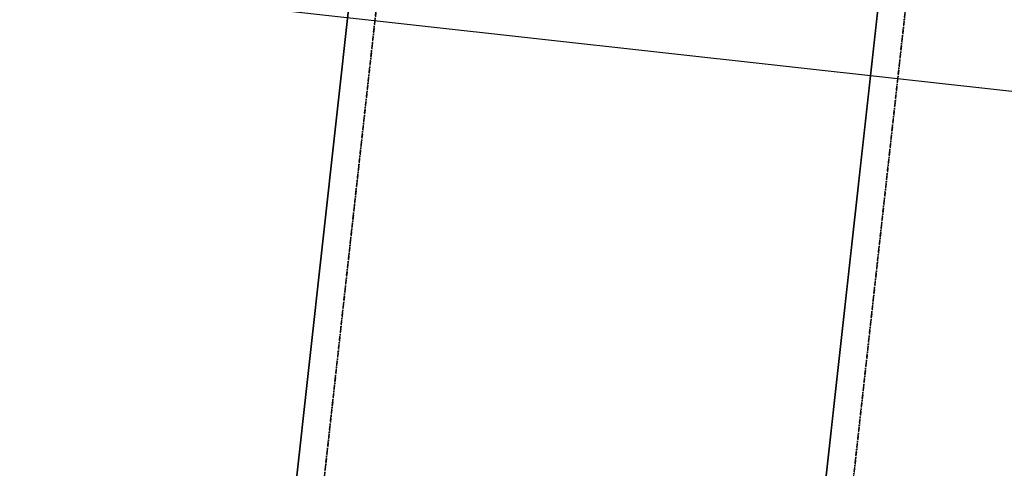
# Model space of a CAD drawing. Header units: millimetres. Extents: x -25972 to 4435, y -2839 to 20217.
# Tile 82 of 110: x -15456 to -14913, y 9863 to 10110. Entities that reach past the tile are written whole.
import ezdxf

# ---------------------------------------------------------------- set-up
doc = ezdxf.new("R2010")
doc.units = ezdxf.units.MM
doc.header["$MEASUREMENT"] = 0
doc.linetypes.add('Čerchovaná M', pattern=[4.5, 2.5, -0.85, 0.3, -0.85])
doc.layers.add('7._POHLED ZÁPADNÍ_2_Nové_Interiér - schodiště', color=7, linetype='Continuous')

msp = doc.modelspace()

# ---------------------------------------------------------------- linework, layer by layer
at = {"layer": '7._POHLED ZÁPADNÍ_2_Nové_Interiér - schodiště', "color": 1, "linetype": 'Continuous', "lineweight": 25}
for p, q in [((-15325.09, 9663.86), (-15225.91, 10558.38)), ((-15225.91, 10558.38), (-15325.09, 9663.86)), ((-15036.85, 9631.91), (-14937.67, 10526.42)), ((-14937.67, 10526.42), (-15036.85, 9631.91)), ((-16716.66, 10270.91), (-14699.03, 10047.21))]:
    msp.add_line(p, q, dxfattribs=at)
at = {"layer": '7._POHLED ZÁPADNÍ_2_Nové_Interiér - schodiště', "color": 1, "linetype": 'Čerchovaná M', "lineweight": 25, "flags": 128}
for points in [[(-15499.03, 10588.66), (-15598.21, 9694.15), (-15309.98, 9662.19), (-15210.8, 10556.71)], [(-15210.8, 10556.71), (-15309.98, 9662.19), (-15021.74, 9630.23), (-14922.57, 10524.75)], [(-14922.57, 10524.75), (-15021.74, 9630.23), (-14733.51, 9598.27), (-14634.33, 10492.79)]]:
    msp.add_lwpolyline(points, close=True, dxfattribs=at)

doc.saveas('drawing.dxf')
